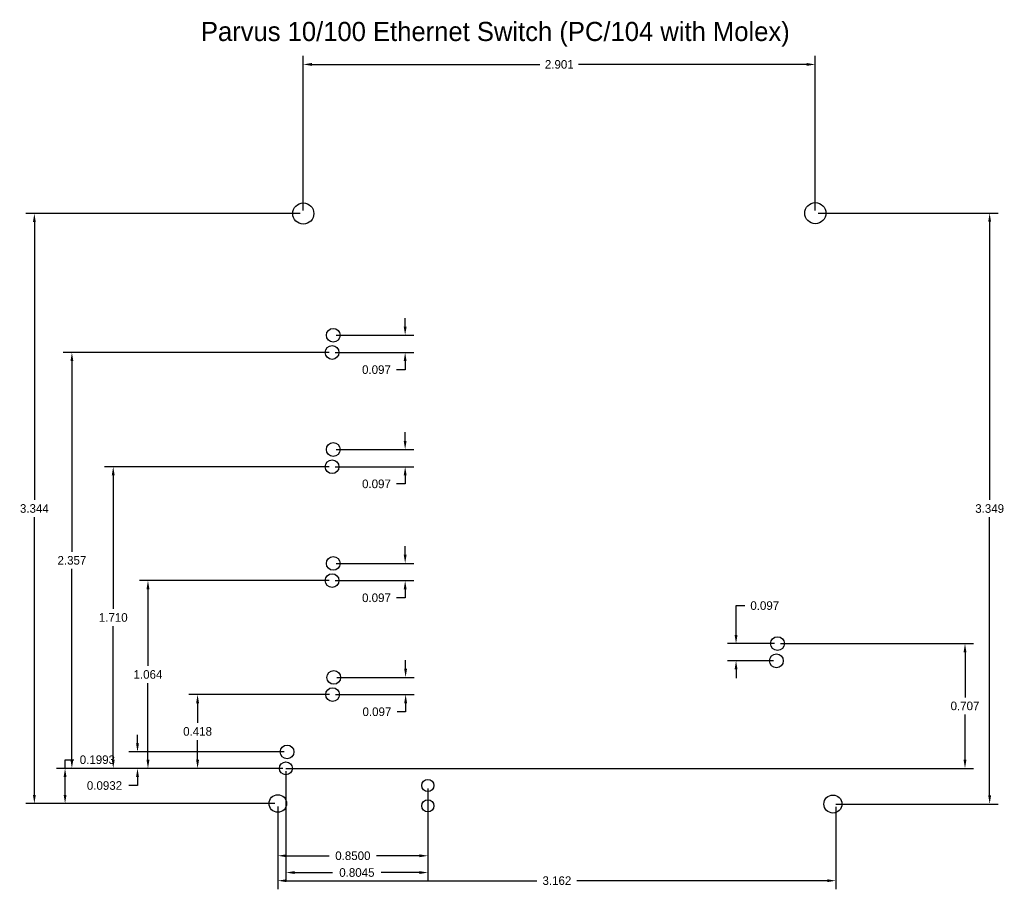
# Model space of a CAD drawing. Header units: inches. Extents: x 4.3 to 24.9, y 2.5 to 20.7.
import ezdxf

# ---------------------------------------------------------------- set-up
doc = ezdxf.new("R2010")
doc.units = ezdxf.units.IN
doc.header["$MEASUREMENT"] = 0
doc.dimstyles.get("Standard").update_dxf_attribs({"dimtxt": 0.18, "dimasz": 0.18, "dimexe": 0.18, "dimexo": 0.0625, "dimgap": 0.09, "dimtad": 0, "dimtih": 1, "dimtoh": 1, "dimdec": 4, "dimzin": 0, "dimdsep": 46, "dimtxsty": 'Standard', "dimcen": 0.09, "dimadec": 0, "dimazin": 0, "dimtfac": 1, "dimtdec": 4, "dimtofl": 0, "dimtmove": 0, "dimatfit": 3, "dimfxl": 0, "dimtolj": 1, "dimtzin": 0, "dimarcsym": 0})

# ---------------------------------------------------------------- blocks, each defined once
blk = doc.blocks.new('*D9')
at = {"color": 0, "lineweight": -2}
for p, q in [((9.737, 4.264), (9.737, 3.053)), ((12.873, 4.216), (12.873, 3.053)), ((9.917, 3.233), (10.81, 3.233)), ((12.693, 3.233), (11.8, 3.233))]:
    blk.add_line(p, q, dxfattribs=at)
at = {"color": 0}
for points in [[(9.917, 3.263), (9.917, 3.203), (9.737, 3.233)], [(12.693, 3.263), (12.693, 3.203), (12.873, 3.233)]]:
    blk.add_solid(points, dxfattribs=at)
at = {"layer": 'Defpoints', "color": 0}
for p in [(9.737, 4.326), (12.873, 4.278), (12.873, 3.233)]:
    blk.add_point(p, dxfattribs=at)
at = {"color": 0, "insert": (11.305, 3.233), "char_height": 0.18, "attachment_point": 5}
blk.add_mtext('\\A1;0.8500', dxfattribs=at)
blk = doc.blocks.new('*D10')
at = {"color": 0, "lineweight": -2}
for p, q in [((5.289, 5.061), (5.289, 5.241)), ((5.289, 5.241), (5.469, 5.241)), ((9.842, 5.061), (5.109, 5.061)), ((5.289, 4.506), (5.289, 4.881)), ((9.674, 4.326), (5.109, 4.326))]:
    blk.add_line(p, q, dxfattribs=at)
at = {"color": 0}
for points in [[(5.259, 4.881), (5.319, 4.881), (5.289, 5.061)], [(5.259, 4.506), (5.319, 4.506), (5.289, 4.326)]]:
    blk.add_solid(points, dxfattribs=at)
at = {"layer": 'Defpoints', "color": 0}
for p in [(5.289, 5.061), (9.905, 5.061), (9.737, 4.326)]:
    blk.add_point(p, dxfattribs=at)
at = {"color": 0, "insert": (5.964, 5.241), "char_height": 0.18, "attachment_point": 5}
blk.add_mtext('\\A1;0.1993', dxfattribs=at)
blk = doc.blocks.new('*D11')
at = {"color": 0, "lineweight": -2}
for p, q in [((6.803, 5.585), (6.803, 5.765)), ((9.866, 5.405), (6.623, 5.405)), ((9.842, 5.061), (6.623, 5.061)), ((6.803, 4.881), (6.803, 4.701)), ((6.803, 4.701), (6.623, 4.701))]:
    blk.add_line(p, q, dxfattribs=at)
at = {"color": 0}
for points in [[(6.773, 5.585), (6.833, 5.585), (6.803, 5.405)], [(6.773, 4.881), (6.833, 4.881), (6.803, 5.061)]]:
    blk.add_solid(points, dxfattribs=at)
at = {"layer": 'Defpoints', "color": 0}
for p in [(9.929, 5.405), (6.803, 5.061), (9.905, 5.061)]:
    blk.add_point(p, dxfattribs=at)
at = {"color": 0, "insert": (6.113, 4.701), "char_height": 0.18, "attachment_point": 5}
blk.add_mtext('\\A1;0.0932', dxfattribs=at)
blk = doc.blocks.new('*D12')
at = {"color": 0, "lineweight": -2}
for p, q in [((9.905, 4.999), (9.905, 2.702)), ((12.873, 4.639), (12.873, 2.702)), ((10.085, 2.882), (10.879, 2.882)), ((12.693, 2.882), (11.899, 2.882))]:
    blk.add_line(p, q, dxfattribs=at)
at = {"color": 0}
for points in [[(10.085, 2.912), (10.085, 2.852), (9.905, 2.882)], [(12.693, 2.912), (12.693, 2.852), (12.873, 2.882)]]:
    blk.add_solid(points, dxfattribs=at)
at = {"layer": 'Defpoints', "color": 0}
for p in [(9.905, 5.061), (12.873, 4.702), (12.873, 2.882)]:
    blk.add_point(p, dxfattribs=at)
at = {"color": 0, "insert": (11.389, 2.882), "char_height": 0.18, "attachment_point": 5}
blk.add_mtext('\\A1;0.8045', dxfattribs=at)
blk = doc.blocks.new('*D13')
at = {"color": 0, "lineweight": -2}
for p, q in [((12.408, 7.144), (12.408, 7.324)), ((10.967, 6.964), (12.588, 6.964)), ((10.943, 6.604), (12.588, 6.604)), ((12.408, 6.424), (12.408, 6.244)), ((12.408, 6.244), (12.228, 6.244))]:
    blk.add_line(p, q, dxfattribs=at)
at = {"color": 0}
for points in [[(12.378, 7.144), (12.438, 7.144), (12.408, 6.964)], [(12.378, 6.424), (12.438, 6.424), (12.408, 6.604)]]:
    blk.add_solid(points, dxfattribs=at)
at = {"layer": 'Defpoints', "color": 0}
for p in [(10.905, 6.964), (10.881, 6.604), (12.408, 6.604)]:
    blk.add_point(p, dxfattribs=at)
at = {"color": 0, "insert": (11.808, 6.244), "char_height": 0.18, "attachment_point": 5}
blk.add_mtext('\\A1;0.097', dxfattribs=at)
blk = doc.blocks.new('*D14')
at = {"color": 0, "lineweight": -2}
for p, q in [((12.408, 7.144), (12.408, 7.324)), ((10.967, 6.964), (12.588, 6.964)), ((10.943, 6.604), (12.588, 6.604)), ((12.408, 6.424), (12.408, 6.244)), ((12.408, 6.244), (12.228, 6.244))]:
    blk.add_line(p, q, dxfattribs=at)
at = {"color": 0}
for points in [[(12.378, 7.144), (12.438, 7.144), (12.408, 6.964)], [(12.378, 6.424), (12.438, 6.424), (12.408, 6.604)]]:
    blk.add_solid(points, dxfattribs=at)
at = {"layer": 'Defpoints', "color": 0}
for p in [(10.905, 6.964), (10.881, 6.604), (12.408, 6.604)]:
    blk.add_point(p, dxfattribs=at)
at = {"color": 0, "insert": (11.808, 6.244), "char_height": 0.18, "attachment_point": 5}
blk.add_mtext('\\A1;0.097', dxfattribs=at)
blk = doc.blocks.new('*D17')
at = {"color": 0, "lineweight": -2}
for p, q in [((12.398, 9.527), (12.398, 9.707)), ((10.958, 9.347), (12.578, 9.347)), ((10.934, 8.987), (12.578, 8.987)), ((12.398, 8.807), (12.398, 8.627)), ((12.398, 8.627), (12.218, 8.627))]:
    blk.add_line(p, q, dxfattribs=at)
at = {"color": 0}
for points in [[(12.368, 9.527), (12.428, 9.527), (12.398, 9.347)], [(12.368, 8.807), (12.428, 8.807), (12.398, 8.987)]]:
    blk.add_solid(points, dxfattribs=at)
at = {"layer": 'Defpoints', "color": 0}
for p in [(10.895, 9.347), (10.871, 8.987), (12.398, 8.987)]:
    blk.add_point(p, dxfattribs=at)
at = {"color": 0, "insert": (11.798, 8.627), "char_height": 0.18, "attachment_point": 5}
blk.add_mtext('\\A1;0.097', dxfattribs=at)
blk = doc.blocks.new('*D20')
at = {"color": 0, "lineweight": -2}
for p, q in [((12.398, 11.908), (12.398, 12.088)), ((10.958, 11.728), (12.578, 11.728)), ((10.934, 11.369), (12.578, 11.369)), ((12.398, 11.189), (12.398, 11.009)), ((12.398, 11.009), (12.218, 11.009))]:
    blk.add_line(p, q, dxfattribs=at)
at = {"color": 0}
for points in [[(12.368, 11.908), (12.428, 11.908), (12.398, 11.728)], [(12.368, 11.189), (12.428, 11.189), (12.398, 11.369)]]:
    blk.add_solid(points, dxfattribs=at)
at = {"layer": 'Defpoints', "color": 0}
for p in [(10.895, 11.728), (10.871, 11.369), (12.398, 11.369)]:
    blk.add_point(p, dxfattribs=at)
at = {"color": 0, "insert": (11.798, 11.009), "char_height": 0.18, "attachment_point": 5}
blk.add_mtext('\\A1;0.097', dxfattribs=at)
blk = doc.blocks.new('*D23')
at = {"color": 0, "lineweight": -2}
for p, q in [((12.398, 14.298), (12.398, 14.478)), ((10.958, 14.118), (12.578, 14.118)), ((10.934, 13.758), (12.578, 13.758)), ((12.398, 13.398), (12.218, 13.398)), ((12.398, 13.578), (12.398, 13.398))]:
    blk.add_line(p, q, dxfattribs=at)
at = {"color": 0}
for points in [[(12.368, 14.298), (12.428, 14.298), (12.398, 14.118)], [(12.368, 13.578), (12.428, 13.578), (12.398, 13.758)]]:
    blk.add_solid(points, dxfattribs=at)
at = {"layer": 'Defpoints', "color": 0}
for p in [(10.895, 14.118), (10.871, 13.758), (12.398, 13.758)]:
    blk.add_point(p, dxfattribs=at)
at = {"color": 0, "insert": (11.798, 13.398), "char_height": 0.18, "attachment_point": 5}
blk.add_mtext('\\A1;0.097', dxfattribs=at)
blk = doc.blocks.new('*D26')
at = {"color": 0, "lineweight": -2}
for p, q in [((19.315, 7.85), (19.315, 8.464)), ((19.315, 8.464), (19.495, 8.464)), ((20.119, 7.67), (19.135, 7.67)), ((20.095, 7.31), (19.135, 7.31)), ((19.315, 7.13), (19.315, 6.95))]:
    blk.add_line(p, q, dxfattribs=at)
at = {"color": 0}
for points in [[(19.285, 7.85), (19.345, 7.85), (19.315, 7.67)], [(19.285, 7.13), (19.345, 7.13), (19.315, 7.31)]]:
    blk.add_solid(points, dxfattribs=at)
at = {"layer": 'Defpoints', "color": 0}
for p in [(20.182, 7.67), (19.315, 7.31), (20.158, 7.31)]:
    blk.add_point(p, dxfattribs=at)
at = {"color": 0, "insert": (19.915, 8.464), "char_height": 0.18, "attachment_point": 5}
blk.add_mtext('\\A1;0.097', dxfattribs=at)
blk = doc.blocks.new('*D27')
at = {"color": 0, "lineweight": -2}
for p, q in [((10.206, 16.663), (4.467, 16.663)), ((4.647, 16.483), (4.647, 10.674)), ((4.647, 4.506), (4.647, 10.314)), ((9.612, 4.326), (4.467, 4.326))]:
    blk.add_line(p, q, dxfattribs=at)
at = {"color": 0}
for points in [[(4.617, 16.483), (4.677, 16.483), (4.647, 16.663)], [(4.617, 4.506), (4.677, 4.506), (4.647, 4.326)]]:
    blk.add_solid(points, dxfattribs=at)
at = {"layer": 'Defpoints', "color": 0}
for p in [(10.268, 16.663), (4.647, 4.326), (9.674, 4.326)]:
    blk.add_point(p, dxfattribs=at)
at = {"color": 0, "insert": (4.647, 10.494), "char_height": 0.18, "attachment_point": 5}
blk.add_mtext('\\A1;3.344', dxfattribs=at)
blk = doc.blocks.new('*D28')
at = {"color": 0, "lineweight": -2}
for p, q in [((10.268, 16.725), (10.268, 19.961)), ((10.448, 19.781), (15.215, 19.781)), ((20.792, 19.781), (16.025, 19.781)), ((20.972, 16.725), (20.972, 19.961))]:
    blk.add_line(p, q, dxfattribs=at)
at = {"color": 0}
for points in [[(10.448, 19.811), (10.448, 19.751), (10.268, 19.781)], [(20.792, 19.811), (20.792, 19.751), (20.972, 19.781)]]:
    blk.add_solid(points, dxfattribs=at)
at = {"layer": 'Defpoints', "color": 0}
for p in [(20.972, 19.781), (10.268, 16.663), (20.972, 16.663)]:
    blk.add_point(p, dxfattribs=at)
at = {"color": 0, "insert": (15.62, 19.781), "char_height": 0.18, "attachment_point": 5}
blk.add_mtext('\\A1;2.901', dxfattribs=at)
blk = doc.blocks.new('*D29')
at = {"color": 0, "lineweight": -2}
for p, q in [((21.034, 16.671), (24.796, 16.671)), ((24.616, 16.491), (24.616, 10.673)), ((24.616, 4.495), (24.616, 10.313)), ((21.403, 4.315), (24.796, 4.315))]:
    blk.add_line(p, q, dxfattribs=at)
at = {"color": 0}
for points in [[(24.586, 16.491), (24.646, 16.491), (24.616, 16.671)], [(24.586, 4.495), (24.646, 4.495), (24.616, 4.315)]]:
    blk.add_solid(points, dxfattribs=at)
at = {"layer": 'Defpoints', "color": 0}
for p in [(20.972, 16.671), (21.34, 4.315), (24.616, 4.315)]:
    blk.add_point(p, dxfattribs=at)
at = {"color": 0, "insert": (24.616, 10.493), "char_height": 0.18, "attachment_point": 5}
blk.add_mtext('\\A1;3.349', dxfattribs=at)
blk = doc.blocks.new('*D30')
at = {"color": 0, "lineweight": -2}
for p, q in [((9.737, 4.264), (9.737, 2.532)), ((21.403, 4.253), (21.403, 2.532)), ((9.917, 2.712), (15.15, 2.712)), ((21.223, 2.712), (15.99, 2.712))]:
    blk.add_line(p, q, dxfattribs=at)
at = {"color": 0}
for points in [[(9.917, 2.742), (9.917, 2.682), (9.737, 2.712)], [(21.223, 2.742), (21.223, 2.682), (21.403, 2.712)]]:
    blk.add_solid(points, dxfattribs=at)
at = {"layer": 'Defpoints', "color": 0}
for p in [(9.737, 4.326), (21.403, 4.315), (9.737, 2.712)]:
    blk.add_point(p, dxfattribs=at)
at = {"color": 0, "insert": (15.57, 2.712), "char_height": 0.18, "attachment_point": 5}
blk.add_mtext('\\A1;3.162', dxfattribs=at)
blk = doc.blocks.new('*D31')
at = {"color": 0, "lineweight": -2}
for p, q in [((10.818, 6.604), (7.879, 6.604)), ((8.059, 6.424), (8.059, 6.013)), ((8.059, 5.241), (8.059, 5.653)), ((9.842, 5.061), (7.879, 5.061))]:
    blk.add_line(p, q, dxfattribs=at)
at = {"color": 0}
for points in [[(8.029, 6.424), (8.089, 6.424), (8.059, 6.604)], [(8.029, 5.241), (8.089, 5.241), (8.059, 5.061)]]:
    blk.add_solid(points, dxfattribs=at)
at = {"layer": 'Defpoints', "color": 0}
for p in [(10.881, 6.604), (8.059, 5.061), (9.905, 5.061)]:
    blk.add_point(p, dxfattribs=at)
at = {"color": 0, "insert": (8.059, 5.833), "char_height": 0.18, "attachment_point": 5}
blk.add_mtext('\\A1;0.418', dxfattribs=at)
blk = doc.blocks.new('*D32')
at = {"color": 0, "lineweight": -2}
for p, q in [((10.809, 8.987), (6.842, 8.987)), ((7.022, 8.807), (7.022, 7.204)), ((7.022, 5.241), (7.022, 6.844)), ((9.78, 5.061), (6.842, 5.061))]:
    blk.add_line(p, q, dxfattribs=at)
at = {"color": 0}
for points in [[(6.992, 8.807), (7.052, 8.807), (7.022, 8.987)], [(6.992, 5.241), (7.052, 5.241), (7.022, 5.061)]]:
    blk.add_solid(points, dxfattribs=at)
at = {"layer": 'Defpoints', "color": 0}
for p in [(7.022, 8.987), (10.871, 8.987), (9.842, 5.061)]:
    blk.add_point(p, dxfattribs=at)
at = {"color": 0, "insert": (7.022, 7.024), "char_height": 0.18, "attachment_point": 5}
blk.add_mtext('\\A1;1.064', dxfattribs=at)
blk = doc.blocks.new('*D33')
at = {"color": 0, "lineweight": -2}
for p, q in [((10.809, 11.369), (6.116, 11.369)), ((6.296, 11.189), (6.296, 8.395)), ((6.296, 5.241), (6.296, 8.035)), ((9.842, 5.061), (6.116, 5.061))]:
    blk.add_line(p, q, dxfattribs=at)
at = {"color": 0}
for points in [[(6.266, 11.189), (6.326, 11.189), (6.296, 11.369)], [(6.266, 5.241), (6.326, 5.241), (6.296, 5.061)]]:
    blk.add_solid(points, dxfattribs=at)
at = {"layer": 'Defpoints', "color": 0}
for p in [(6.296, 11.369), (10.871, 11.369), (9.905, 5.061)]:
    blk.add_point(p, dxfattribs=at)
at = {"color": 0, "insert": (6.296, 8.215), "char_height": 0.18, "attachment_point": 5}
blk.add_mtext('\\A1;1.710', dxfattribs=at)
blk = doc.blocks.new('*D34')
at = {"color": 0, "lineweight": -2}
for p, q in [((10.809, 13.758), (5.252, 13.758)), ((5.432, 13.578), (5.432, 9.59)), ((5.432, 5.241), (5.432, 9.23)), ((9.842, 5.061), (5.252, 5.061))]:
    blk.add_line(p, q, dxfattribs=at)
at = {"color": 0}
for points in [[(5.402, 13.578), (5.462, 13.578), (5.432, 13.758)], [(5.402, 5.241), (5.462, 5.241), (5.432, 5.061)]]:
    blk.add_solid(points, dxfattribs=at)
at = {"layer": 'Defpoints', "color": 0}
for p in [(5.432, 13.758), (10.871, 13.758), (9.905, 5.061)]:
    blk.add_point(p, dxfattribs=at)
at = {"color": 0, "insert": (5.432, 9.41), "char_height": 0.18, "attachment_point": 5}
blk.add_mtext('\\A1;2.357', dxfattribs=at)
blk = doc.blocks.new('*D35')
at = {"color": 0, "lineweight": -2}
for p, q in [((20.244, 7.67), (24.281, 7.67)), ((24.101, 7.49), (24.101, 6.546)), ((24.101, 5.241), (24.101, 6.186)), ((9.905, 5.061), (24.281, 5.061))]:
    blk.add_line(p, q, dxfattribs=at)
at = {"color": 0}
for points in [[(24.071, 7.49), (24.131, 7.49), (24.101, 7.67)], [(24.071, 5.241), (24.131, 5.241), (24.101, 5.061)]]:
    blk.add_solid(points, dxfattribs=at)
at = {"layer": 'Defpoints', "color": 0}
for p in [(20.182, 7.67), (24.101, 7.67), (9.842, 5.061)]:
    blk.add_point(p, dxfattribs=at)
at = {"color": 0, "insert": (24.101, 6.366), "char_height": 0.18, "attachment_point": 5}
blk.add_mtext('\\A1;0.707', dxfattribs=at)

msp = doc.modelspace()

# ---------------------------------------------------------------- linework, layer by layer
at = {"color": 250}
for centre, radius in [((10.26843, 16.66288), 0.22111), ((20.97192, 16.67107), 0.22111), ((21.34044, 4.31517), 0.18836)]:
    msp.add_circle(centre, radius, dxfattribs=at)
for centre, radius in [((10.89503, 14.11766), 0.14399), ((10.87103, 13.75797), 0.14399), ((10.89503, 11.72831), 0.14399), ((10.87103, 11.36862), 0.14399), ((10.89503, 9.34714), 0.14399), ((10.87103, 8.98745), 0.14399), ((20.18176, 7.66968), 0.14399), ((20.15776, 7.30999), 0.14399), ((10.9049, 6.96375), 0.14399), ((10.9049, 6.96375), 0.14399), ((10.8809, 6.60406), 0.14399), ((10.8809, 6.60406), 0.14399), ((9.92894, 5.40509), 0.14399), ((9.90494, 5.06138), 0.13599), ((12.87281, 4.70169), 0.12799), ((9.73695, 4.32601), 0.18399), ((12.87281, 4.27805), 0.12799)]:
    msp.add_circle(centre, radius)

# ---------------------------------------------------------------- texts
msp.add_text('Parvus 10/100 Ethernet Switch (PC/104 with Molex)', height=0.4, dxfattribs=at).set_placement((8.12846, 20.27017))

# ---------------------------------------------------------------- dimensions: what is measured, and where the dimension line sits
for base, p1, p2, override, picture, middle in [((20.97192, 19.78061), (10.26843, 16.66288), (20.97192, 16.66288), {"dimdec": 3, "dimlfac": 0.271055, "dimtdec": 3}, '*D28', (15.62018, 19.78061)), ((12.87281, 2.88207), (9.90494, 5.06138), (12.87281, 4.70169), {"dimlfac": 0.271055}, '*D12', (11.38887, 2.88207)), ((12.87281, 3.233), (9.73695, 4.32601), (12.87281, 4.27805), {"dimlfac": 0.271055}, '*D9', (11.30488, 3.233)), ((9.73695, 2.71159), (21.40294, 4.31517), (9.73695, 4.32601), {"dimdec": 3, "dimlfac": 0.271055, "dimtdec": 3}, '*D30', (15.56995, 2.71159))]:
    dim = msp.add_linear_dim(base=base, p1=p1, p2=p2, dimstyle='Standard', override=override, dxfattribs=at)
    dim.commit()
    dim.dimension.update_dxf_attribs({"geometry": picture, "text_midpoint": middle})
for base, p1, p2, override, picture, middle in [((4.64719, 4.32601), (10.26843, 16.66288), (9.67445, 4.32601), {"dimdec": 3, "dimlfac": 0.271055, "dimtdec": 3}, '*D27', (4.64719, 10.49445)), ((24.6157, 4.31517), (20.97192, 16.67107), (21.34044, 4.31517), {"dimdec": 3, "dimlfac": 0.271055, "dimtdec": 3}, '*D29', (24.6157, 10.49312)), ((12.3982, 13.75797), (10.89503, 14.11766), (10.87103, 13.75797), {"dimdec": 3, "dimlfac": 0.271055, "dimtdec": 3}, '*D23', (11.7982, 13.39797)), ((5.4318, 13.75797), (9.90494, 5.06138), (10.87103, 13.75797), {"dimdec": 3, "dimlfac": 0.271055, "dimtdec": 3}, '*D34', (5.4318, 9.40968)), ((12.3982, 11.36862), (10.89503, 11.72831), (10.87103, 11.36862), {"dimdec": 3, "dimlfac": 0.271055, "dimtdec": 3}, '*D20', (11.7982, 11.00862)), ((6.29612, 11.36862), (9.90494, 5.06138), (10.87103, 11.36862), {"dimdec": 3, "dimlfac": 0.271055, "dimtdec": 3}, '*D33', (6.29612, 8.215)), ((12.3982, 8.98745), (10.89503, 9.34714), (10.87103, 8.98745), {"dimdec": 3, "dimlfac": 0.271055, "dimtdec": 3}, '*D17', (11.7982, 8.62745)), ((7.02214, 8.98745), (9.84244, 5.06138), (10.87103, 8.98745), {"dimdec": 3, "dimlfac": 0.271055, "dimtdec": 3}, '*D32', (7.02214, 7.02442)), ((24.10096, 7.66968), (9.84244, 5.06138), (20.18176, 7.66968), {"dimdec": 3, "dimlfac": 0.271055, "dimtdec": 3}, '*D35', (24.10096, 6.36553)), ((12.40807, 6.60406), (10.9049, 6.96375), (10.8809, 6.60406), {"dimdec": 3, "dimlfac": 0.271055, "dimtdec": 3}, '*D13', (11.80807, 6.24406)), ((12.40807, 6.60406), (10.9049, 6.96375), (10.8809, 6.60406), {"dimdec": 3, "dimlfac": 0.271055, "dimtdec": 3}, '*D14', (11.80807, 6.24406)), ((8.05932, 5.06138), (10.8809, 6.60406), (9.90494, 5.06138), {"dimdec": 3, "dimlfac": 0.271055, "dimtdec": 3}, '*D31', (8.05932, 5.83272)), ((6.80332, 5.06138), (9.92894, 5.40509), (9.90494, 5.06138), {"dimlfac": 0.271055}, '*D11', (6.11332, 4.70138)), ((5.2887, 5.06138), (9.73695, 4.32601), (9.90494, 5.06138), {"dimlfac": 0.271055}, '*D10', (5.9637, 5.24138))]:
    dim = msp.add_linear_dim(base=base, p1=p1, p2=p2, angle=90, dimstyle='Standard', override=override, dxfattribs=at)
    dim.commit()
    dim.dimension.update_dxf_attribs({"geometry": picture, "text_midpoint": middle})
dim = msp.add_linear_dim(base=(19.3155, 7.30999), p1=(20.18176, 7.66968), p2=(20.15776, 7.30999), angle=90, dimstyle='Standard', override={"dimdec": 3, "dimlfac": 0.271055, "dimtdec": 3}, dxfattribs=at)
dim.commit()
dim.dimension.update_dxf_attribs({"geometry": '*D26', "text_midpoint": (19.9155, 8.4638), "dimtype": 160})

doc.saveas('drawing.dxf')
